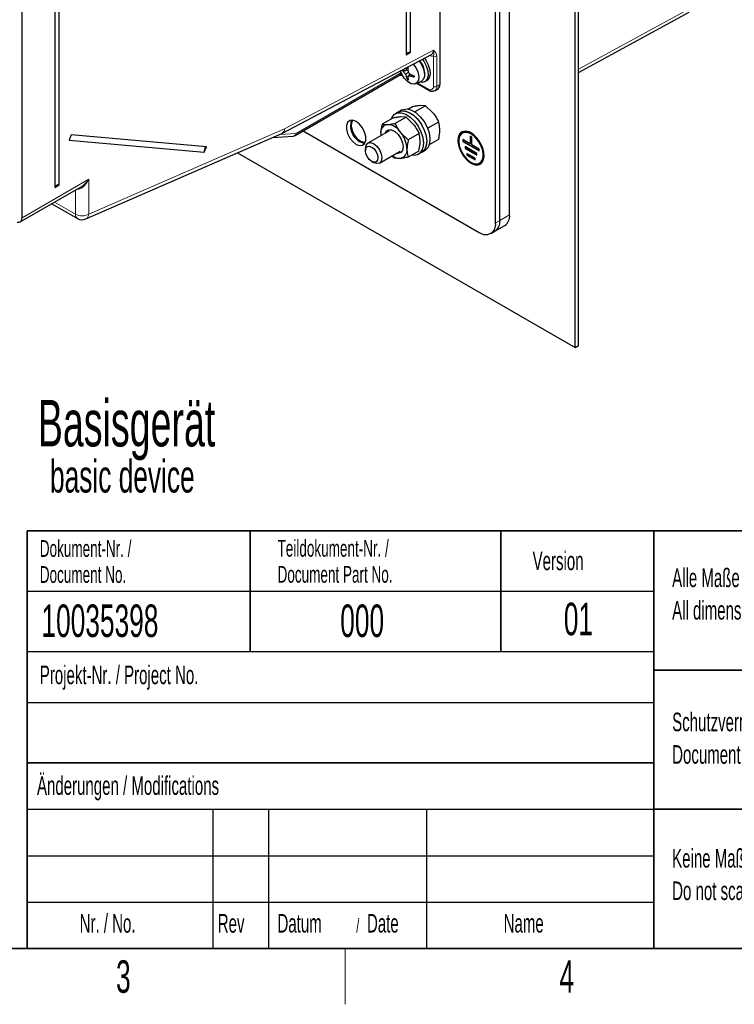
# Paper-space layout 'Blatt2' of a CAD drawing. Header units: millimetres. Extents: x 5 to 418, y 2 to 292.
# Tile 4 of 64: x 134 to 211, y 6 to 112. Entities that reach past the tile are written whole.
import ezdxf

# ---------------------------------------------------------------- set-up
doc = ezdxf.new("R2010")
doc.units = ezdxf.units.MM
doc.layers.add('SLD-0', color=7, linetype='Continuous')
doc.styles.add('SLDTEXTSTYLE0', font='TXT', dxfattribs={"width": 0.605})

# ---------------------------------------------------------------- blocks, each defined once
blk = doc.blocks.new('SW_NOTE_0_20')
at = {"layer": 'SLD-0', "color": 0, "attachment_point": 1, "style": 'SLDTEXTSTYLE0'}
for s, insert, char_height in [('Datum', (0, 2.58), 2), ('/', (8.48, 2.08), 1.5), ('Date', (9.64, 2.58), 2)]:
    blk.add_mtext(s, dxfattribs=dict(at, insert=insert, char_height=char_height))
blk = doc.blocks.new('SW_NOTE_0_21')
at = {"layer": 'SLD-0', "color": 0, "char_height": 2, "attachment_point": 1, "style": 'SLDTEXTSTYLE0'}
for s, insert in [('Alle Maße in Millimeter. /', (0, 2.58)), ('All dimensions in millimetres.', (0, -0.92))]:
    blk.add_mtext(s, dxfattribs=dict(at, insert=insert))
blk = doc.blocks.new('SW_NOTE_0_22')
at = {"layer": 'SLD-0', "color": 0, "char_height": 1.8, "attachment_point": 1, "style": 'SLDTEXTSTYLE0'}
for s, insert in [('Teildokument-Nr. /', (0, 2.32)), ('Document Part No.', (0, -0.48))]:
    blk.add_mtext(s, dxfattribs=dict(at, insert=insert))
blk = doc.blocks.new('SW_NOTE_0_23')
at = {"layer": 'SLD-0', "color": 0, "char_height": 1.8, "attachment_point": 1, "style": 'SLDTEXTSTYLE0'}
for s, insert in [('Dokument-Nr. /', (0, 2.32)), ('Document No.', (0, -0.48))]:
    blk.add_mtext(s, dxfattribs=dict(at, insert=insert))
blk = doc.blocks.new('SW_NOTE_0_24')
at = {"layer": 'SLD-0', "color": 0, "char_height": 2, "attachment_point": 1, "style": 'SLDTEXTSTYLE0'}
for s, insert in [('Keine Maße aus der Zeichnung abnehmen. /', (0, 2.58)), ('Do not scale.', (0, -0.92))]:
    blk.add_mtext(s, dxfattribs=dict(at, insert=insert))
blk = doc.blocks.new('SW_NOTE_0_25')
at = {"layer": 'SLD-0', "color": 0, "char_height": 2, "attachment_point": 1, "style": 'SLDTEXTSTYLE0'}
for s, insert in [('Schutzvermerk ISO 16016 beachten /', (0, 2.58)), ('Document control per ISO 16016', (0, -0.92))]:
    blk.add_mtext(s, dxfattribs=dict(at, insert=insert))
blk = doc.blocks.new('SW_NOTE_0_35')
at = {"layer": 'SLD-0', "color": 0, "attachment_point": 1, "style": 'SLDTEXTSTYLE0'}
for s, insert, char_height in [('Basisgerät', (0, 6.45), 5), ('basic device', (1.31, -0.02), 3.5)]:
    blk.add_mtext(s, dxfattribs=dict(at, insert=insert, char_height=char_height))

psp = doc.layouts.new('Blatt2')

# ---------------------------------------------------------------- linework, layer by layer
at = {"color": 7, "linetype": 'Continuous', "lineweight": 25}
for p, q in [((194.37, 76.94), (194.37, 223.91)), ((194.02, 76.73), (194.02, 223.71)), ((186.95, 91.02), (186.95, 217.58)), ((185.45, 90.15), (185.45, 216.72)), ((185.89, 90.41), (185.89, 216.97)), ((175.81, 207.07), (175.81, 108.27)), ((176.27, 108.53), (176.27, 207.34)), ((137.98, 179.31), (137.98, 93.98)), ((138.44, 94.25), (138.44, 179.58)), ((134.45, 90.72), (134.45, 178.5)), ((179.45, 114.25), (179.45, 105.06)), ((194.37, 106.35), (206.29, 112.87)), ((162.48, 99.82), (178.53, 108.29)), ((175.81, 108.27), (176.27, 108.53)), ((163.87, 99.57), (175.11, 106.06)), ((175.66, 106.56), (175.52, 106.45)), ((176.01, 106.58), (175.74, 106.54)), ((176.05, 106.36), (175.74, 106.19)), ((176.01, 106.84), (175.86, 106.8)), ((176.22, 106.22), (176.05, 106.01)), ((176.44, 106.09), (176.33, 105.98)), ((176.02, 105.93), (175.86, 105.87)), ((176.02, 105.63), (175.94, 105.59)), ((176.84, 105.15), (177.45, 105.44)), ((176.95, 105.2), (178.27, 104.44)), ((177.82, 105.37), (178.03, 105.49)), ((178.89, 104.4), (179.25, 104.61)), ((175.01, 102.12), (174.65, 101.91)), ((175.36, 102.32), (175.01, 102.12)), ((176.48, 102.66), (176.06, 102.41)), ((177.9, 102.78), (176.74, 102.12)), ((177.9, 102.78), (177.32, 102.79)), ((177.9, 102.78), (178.73, 101.98)), ((174.37, 101.45), (173.21, 100.78)), ((175.8, 101.55), (174.64, 100.88)), ((175.8, 101.55), (175.21, 101.57)), ((175.8, 101.55), (176.63, 100.73)), ((179.31, 101.02), (178.15, 100.35)), ((141.32, 90.58), (162.41, 99.79)), ((164.73, 100.07), (183.68, 89.13)), ((173.93, 100.05), (171.69, 98.76)), ((173.07, 99.77), (173.08, 99.56)), ((173.07, 99.77), (173.08, 99.56)), ((176.04, 99.1), (175.21, 99.91)), ((177.2, 99.77), (176.04, 99.1)), ((181.91, 99.87), (181.86, 99.84)), ((139.73, 99.65), (139.5, 99.06)), ((139.5, 99.06), (154.07, 97.76)), ((154.3, 98.35), (139.73, 99.65)), ((161.43, 99.36), (163.65, 99.51)), ((179.31, 99.14), (178.29, 98.55)), ((182.71, 98.67), (181.91, 99.13)), ((181.91, 99.13), (181.91, 98.93)), ((181.96, 98.96), (181.91, 98.93)), ((181.91, 98.93), (183.68, 97.91)), ((181.96, 99.1), (181.96, 98.96)), ((181.96, 98.96), (183.68, 97.97)), ((182.88, 99.39), (182.71, 99.49)), ((182.71, 99.49), (182.71, 98.67)), ((182.76, 98.71), (182.71, 98.67)), ((182.76, 99.46), (182.76, 98.71)), ((182.88, 98.57), (182.88, 99.39)), ((154.07, 97.76), (154.3, 98.35)), ((157.66, 97.72), (194.02, 76.73)), ((171.43, 98.18), (171.43, 97.94)), ((172.94, 96.59), (175.18, 97.88)), ((177.18, 97.9), (176.02, 97.23)), ((177.15, 97.58), (177.5, 97.79)), ((177.5, 97.79), (177.86, 97.99)), ((183.41, 97.65), (182.18, 98.37)), ((182.18, 98.37), (182.18, 98.16)), ((182.23, 98.19), (182.18, 98.16)), ((182.18, 98.16), (183.41, 97.45)), ((182.23, 98.34), (182.23, 98.19)), ((182.23, 98.19), (183.41, 97.51)), ((183.24, 97.14), (182.35, 97.65)), ((182.35, 97.65), (182.35, 97.45)), ((182.41, 97.62), (182.41, 97.48)), ((183.68, 98.11), (182.88, 98.57)), ((183.41, 97.45), (183.41, 97.65)), ((183.68, 97.91), (183.68, 98.11)), ((172.1, 96.78), (172.31, 96.65)), ((174.3, 97.38), (174.59, 97.13)), ((182.41, 97.48), (182.35, 97.45)), ((182.35, 97.45), (183.24, 96.94)), ((182.41, 97.48), (183.24, 97)), ((183.24, 96.94), (183.24, 97.14)), ((183.73, 96.59), (183.79, 96.62)), ((134.24, 90.26), (140.79, 94.04)), ((137.98, 93.98), (138.44, 94.25)), ((137.65, 92.23), (140.42, 90.63)), ((184.93, 89.01), (185.37, 89.26)), ((185.37, 89.26), (186.43, 89.88)), ((194.02, 76.73), (194.37, 76.94))]:
    psp.add_line(p, q, dxfattribs=at)
at = {"color": 7, "linetype": 'Continuous', "lineweight": 18}
for p, q in [((194.37, 106.7), (206.5, 113.33)), ((162.72, 100.3), (178.75, 108.75)), ((178.75, 104.86), (178.75, 108.13)), ((179.1, 108.13), (179.1, 104.86)), ((163.97, 99.8), (175.21, 106.29)), ((175.21, 106.29), (175.21, 106.48)), ((177.03, 105.24), (178.22, 104.55)), ((179.1, 104.86), (179.45, 105.06)), ((179.45, 105.39), (179.51, 105.42)), ((141.62, 91.09), (162.72, 100.3)), ((162.17, 99.68), (163.97, 99.8)), ((134.45, 90.72), (141.62, 94.86)), ((141.62, 94.86), (141.62, 91.09)), ((140.21, 91.09), (140.21, 93.71)), ((137.95, 92.4), (140.21, 91.09)), ((185.45, 90.15), (185.89, 90.41)), ((185.89, 90.41), (186.95, 91.02))]:
    psp.add_line(p, q, dxfattribs=at)
at = {"color": 7, "linetype": 'Continuous', "lineweight": 25, "flags": 128}
for points in [[(176.57, 107.25), (176.84, 106.9), (177.07, 106.42), (177.17, 105.94), (177.14, 105.53), (176.97, 105.24), (176.69, 105.1), (176.34, 105.15), (175.96, 105.37), (175.61, 105.73), (175.33, 106.18), (175.2, 106.53)], [(177.2, 107.58), (177.41, 107.3), (177.65, 106.84), (177.78, 106.37), (177.78, 105.94), (177.65, 105.62), (177.45, 105.44)], [(177.56, 107.77), (177.7, 107.57), (177.98, 107.06), (178.14, 106.54), (178.18, 106.05), (178.08, 105.65), (177.85, 105.39), (177.53, 105.28), (177.22, 105.33)], [(177.77, 107.89), (177.92, 107.69), (178.19, 107.19), (178.36, 106.66), (178.39, 106.17), (178.29, 105.77), (178.07, 105.51), (178.03, 105.49)], [(174.23, 101.36), (174.27, 101.48), (174.52, 101.82), (174.87, 102), (175.29, 102.01), (175.76, 101.86), (176.25, 101.55), (176.7, 101.11), (177.1, 100.56), (177.4, 99.96), (177.6, 99.34), (177.67, 98.74), (177.61, 98.23)], [(175.01, 102.12), (175.16, 102.18), (175.57, 102.23), (176.04, 102.1), (176.52, 101.82), (176.98, 101.39), (177.39, 100.86), (177.71, 100.27)], [(175.01, 102.12), (175.22, 102.2), (175.65, 102.22), (176.12, 102.06), (176.6, 101.75), (177.05, 101.31), (177.45, 100.77), (177.76, 100.16), (177.95, 99.54), (178.02, 98.95), (177.96, 98.43)], [(175.36, 102.32), (175.51, 102.39), (175.92, 102.43), (176.39, 102.31), (176.87, 102.02), (177.33, 101.6), (177.74, 101.07), (178.07, 100.47)], [(170.42, 101.07), (170.06, 101.21), (169.74, 101.18), (169.5, 100.99), (169.38, 100.66), (169.38, 100.24), (169.5, 99.77), (169.74, 99.3), (170.06, 98.91), (170.42, 98.62), (170.78, 98.49), (171.1, 98.52), (171.34, 98.7), (171.47, 99.03), (171.47, 99.46), (171.34, 99.93), (171.1, 100.39), (170.78, 100.79), (170.42, 101.07)], [(170.07, 101.21), (169.93, 100.95), (169.9, 100.56), (169.99, 100.1), (170.21, 99.65), (170.51, 99.26), (170.86, 98.98)], [(173.54, 99.82), (173.65, 100.03), (173.9, 100.2), (174.23, 100.19), (174.59, 100.01), (174.94, 99.69), (175.23, 99.26), (175.42, 98.79), (175.48, 98.34)], [(177.71, 100.27), (177.93, 99.64), (178.02, 99.05), (177.98, 98.51), (177.81, 98.09), (177.53, 97.8), (177.5, 97.79)], [(178.07, 100.47), (178.28, 99.85), (178.37, 99.25), (178.33, 98.72), (178.17, 98.29), (177.89, 98.01), (177.86, 97.99)], [(182.8, 96.58), (183.21, 96.41), (183.59, 96.41), (183.9, 96.56), (184.11, 96.86), (184.21, 97.28), (184.17, 97.78), (184.02, 98.32), (183.76, 98.86), (183.41, 99.33), (183.01, 99.71), (182.59, 99.95), (182.18, 100.04), (181.83, 99.97), (181.57, 99.74), (181.42, 99.37), (181.39, 98.91), (181.48, 98.38), (181.69, 97.84), (182, 97.33), (182.38, 96.9), (182.8, 96.58)], [(181.82, 99.96), (181.62, 99.77), (181.47, 99.41), (181.44, 98.94), (181.53, 98.41), (181.74, 97.87), (182.05, 97.36), (182.43, 96.93), (182.85, 96.61)], [(182.8, 96.68), (183.21, 96.52), (183.58, 96.53), (183.87, 96.7), (184.06, 97.01), (184.12, 97.45), (184.06, 97.96), (183.87, 98.5), (183.58, 99), (183.21, 99.44), (182.8, 99.75), (182.39, 99.91), (182.02, 99.9), (181.72, 99.73), (181.53, 99.42), (181.47, 98.98), (181.53, 98.47), (181.72, 97.93), (182.02, 97.43), (182.39, 97), (182.8, 96.68)], [(183.79, 96.62), (183.92, 96.73), (184.11, 97.05), (184.17, 97.48), (184.11, 97.99), (183.92, 98.53), (183.63, 99.03), (183.26, 99.47), (182.85, 99.78), (182.44, 99.94), (182.07, 99.93), (181.91, 99.87)], [(170.86, 98.98), (171.21, 98.85), (171.42, 98.86)], [(171.43, 98.18), (171.5, 98.54), (171.69, 98.76), (171.97, 98.81), (172.31, 98.7), (172.65, 98.42), (172.94, 98.04), (173.13, 97.59), (173.2, 97.16), (173.13, 96.81), (172.94, 96.59), (172.65, 96.54), (172.31, 96.65), (172.31, 96.65)], [(172.1, 96.78), (171.84, 96.98), (171.63, 97.28), (171.48, 97.61), (171.43, 97.94), (171.48, 98.21), (171.63, 98.37), (171.84, 98.42), (172.1, 98.33), (172.36, 98.12), (172.58, 97.83), (172.72, 97.49), (172.77, 97.16), (172.72, 96.9), (172.58, 96.73), (172.36, 96.69), (172.1, 96.78)], [(175.48, 98.34), (175.41, 97.97), (175.21, 97.72), (174.92, 97.64), (174.79, 97.66)], [(177.96, 98.43), (177.77, 98.03), (177.5, 97.79)], [(133.91, 90.23), (134.01, 90.22), (134.13, 90.22), (134.24, 90.26), (134.33, 90.33), (134.39, 90.44), (134.43, 90.57), (134.45, 90.72)]]:
    psp.add_lwpolyline(points, dxfattribs=at)
at = {"color": 7, "linetype": 'Continuous', "lineweight": 18, "flags": 128}
psp.add_lwpolyline([(175.27, 106.31), (175.25, 106.31), (175.21, 106.29)], dxfattribs=at)
at = {"color": 7, "linetype": 'Continuous', "lineweight": 25}
for centre, radius, start, end in [((176.22, 108.09), 0.446, 83.4693, 156.5253), ((176.04, 106.35), 1.75, 357.511, 45.9205), ((176.71, 107.73), 1.75, 219.6399, 227.245), ((177, 108.5), 2.4, 229.9352, 232.1128), ((176.5, 109.49), 3.05, 251.3012, 255.6687), ((177.58, 108), 2.58, 217.0027, 224.5729), ((177.96, 105.73), 2.36, 153.1856, 160.0407), ((178.23, 106.87), 2.58, 195.428, 202.9976), ((178.62, 106.25), 2.82, 166.9872, 168.8169), ((181.54, 106.11), 5.58, 171.2214, 173.766), ((180.65, 107.25), 4.69, 186.4644, 190.8585), ((179.11, 109.91), 4.69, 229.1423, 233.5366), ((178.62, 111.35), 5.7, 246.2559, 249.8843), ((177.54, 106.25), 1.73, 192.7186, 202.3785), ((177.14, 107.55), 2.3, 238.5713, 241.4341), ((178.98, 105.19), 3.05, 164.3376, 168.7058), ((178.13, 106.08), 2.15, 187.7202, 194.6615), ((176.46, 108.34), 2.36, 259.9654, 266.8194), ((177.27, 108.75), 2.93, 251.2456, 258.0342), ((180.63, 105.95), 3.97, 179.1722, 180.8278), ((178.97, 105.01), 0.485, 304.4306, 6.8811), ((171.71, 100.59), 1.89, 160.8211, 259.1735), ((173.93, 99.9), 0.868, 98.8915, 188.4603), ((173.65, 98.9), 1.86, 33.105, 85.5306), ((162.01, 100.71), 1, 293.5795, 297.7928), ((172.86, 97.98), 3.05, 2.0632, 39.3833), ((163.62, 100), 0.5, 273.6653, 299.9973), ((154.62, 97.89), 0.565, 124.6078, 192.9807), ((175.04, 97.96), 0.868, 278.8915, 8.4602), ((176.68, 98.41), 0.947, 256.9486, 349.0286), ((175.17, 98.46), 1.36, 231.8258, 270.2493), ((183.44, 97.41), 0.992, 233.7343, 292.9345), ((138.39, 93.81), 0.446, 83.4694, 156.5252), ((140.92, 91.5), 1, 240.0027, 293.5795), ((184.37, 89.98), 1.09, 230.7967, 9.2141), ((184.67, 90.27), 1.23, 304.8528, 6.4593), ((185.73, 90.88), 1.23, 304.8528, 6.4593)]:
    psp.add_arc(centre, radius, start, end, dxfattribs=at)
at = {"color": 7, "linetype": 'Continuous', "lineweight": 18}
for centre, radius, start, end in [((178.92, 108.48), 0.384, 242.61, 297.39), ((174.97, 106.26), 0.241, 304.24, 7.0716), ((178.42, 104.81), 0.328, 230.7966, 9.2139), ((178.34, 104.54), 0.126, 174.3783, 234.2974), ((178.92, 105.2), 0.384, 242.61, 297.39), ((178.6, 104.81), 0.504, 305.888, 5.6034), ((162.14, 100.31), 0.583, 298.2443, 359.4798), ((162.2, 100.27), 0.525, 302.6366, 3.7313), ((163.6, 99.89), 0.384, 277.8642, 347.173), ((163.73, 99.77), 0.241, 304.24, 7.0716), ((140.92, 92.46), 1.54, 242.6093, 297.3904), ((140.69, 91.04), 0.486, 173.2411, 235.4466), ((141.04, 91.1), 0.583, 298.2434, 359.4809)]:
    psp.add_arc(centre, radius, start, end, dxfattribs=at)
for centre, major_axis, ratio, start_param, end_param in [((178.22, 109.26), (-0.62, 1.08), 0.577381, 2.486885, 3.000721), ((178.04, 109.16), (-0.507, 0.863), 0.571096, 3.114986, 3.923159), ((140.92, 95.27), (0.68, 1.45), 0.51034, 3.284309, 4.668094), ((140.92, 95.27), (0.91, 1.31), 0.510341, 3.971271, 4.75675)]:
    psp.add_ellipse(centre, major_axis=major_axis, ratio=ratio, start_param=start_param, end_param=end_param, dxfattribs=at)
for points, knots in [([(178.75, 108.75), (178.75, 108.75), (178.77, 108.73), (178.83, 108.68), (178.93, 108.59), (179.02, 108.46), (179.09, 108.32), (179.1, 108.2), (179.1, 108.13)], [0, 0, 0, 0, 0.003401, 0.10197, 0.393973, 0.584252, 0.778403, 1, 1, 1, 1]), ([(178.75, 108.13), (178.76, 108.17), (178.8, 108.29), (178.81, 108.45), (178.79, 108.61), (178.76, 108.71), (178.75, 108.74), (178.75, 108.74), (178.75, 108.75), (178.75, 108.75)], [0, 0, 0, 0, 0.183082, 0.558459, 0.882819, 0.968038, 0.991133, 0.995755, 1, 1, 1, 1]), ([(175.09, 106.06), (175.17, 106.07), (175.27, 106.09), (175.36, 106.1), (175.37, 106.1)], [0, 0, 0, 0, 0.840507, 1, 1, 1, 1])]:
    psp.add_open_spline(points, degree=3, knots=knots, dxfattribs=at)
at = {"color": 7, "linetype": 'Continuous', "lineweight": 25}
for points, knots in [([(175.1, 106.06), (175.1, 106.06), (175.19, 106.07), (175.3, 106.07), (175.39, 106.05), (175.41, 106.04)], [0, 0, 0, 0, 0.058588, 0.826061, 1, 1, 1, 1]), ([(178.27, 104.44), (178.33, 104.41), (178.47, 104.34), (178.69, 104.31), (178.83, 104.38), (178.89, 104.41)], [0, 0, 0, 0, 0.28358, 0.680917, 1, 1, 1, 1]), ([(177.32, 102.79), (177.3, 102.79), (177.17, 102.78), (176.9, 102.74), (176.62, 102.69), (176.48, 102.66)], [0, 0, 0, 0, 0.070048, 0.530762, 1, 1, 1, 1]), ([(178.73, 101.98), (178.75, 101.96), (178.87, 101.8), (179.08, 101.48), (179.23, 101.18), (179.31, 101.02)], [0, 0, 0, 0, 0.070048, 0.530762, 1, 1, 1, 1]), ([(173.21, 100.78), (173.19, 100.7), (173.15, 100.49), (173.09, 100.14), (173.08, 99.89), (173.07, 99.77)], [0, 0, 0, 0, 0.226601, 0.610821, 1, 1, 1, 1]), ([(173.21, 100.78), (173.29, 100.77), (173.45, 100.74), (173.68, 100.75), (173.8, 100.75)], [0, 0, 0, 0, 0.495458, 1, 1, 1, 1]), ([(173.8, 100.75), (173.81, 100.75), (173.94, 100.76), (174.21, 100.8), (174.49, 100.85), (174.64, 100.88)], [0, 0, 0, 0, 0.070048, 0.530764, 1, 1, 1, 1]), ([(175.21, 101.57), (175.19, 101.57), (175.07, 101.56), (174.8, 101.53), (174.51, 101.47), (174.37, 101.45)], [0, 0, 0, 0, 0.070047, 0.530763, 1, 1, 1, 1]), ([(175.21, 99.91), (175.19, 99.94), (175.07, 100.1), (174.86, 100.41), (174.71, 100.72), (174.64, 100.88)], [0, 0, 0, 0, 0.070047, 0.530763, 1, 1, 1, 1]), ([(179.44, 100.15), (179.42, 100.39), (179.4, 100.7), (179.33, 100.96), (179.31, 101.02)], [0, 0, 0, 0, 0.773098, 1, 1, 1, 1]), ([(176.63, 100.73), (176.64, 100.71), (176.77, 100.55), (176.98, 100.23), (177.13, 99.93), (177.2, 99.77)], [0, 0, 0, 0, 0.070047, 0.530762, 1, 1, 1, 1]), ([(177.32, 98.91), (177.3, 99.14), (177.29, 99.45), (177.22, 99.71), (177.2, 99.77)], [0, 0, 0, 0, 0.773098, 1, 1, 1, 1]), ([(179.31, 99.14), (179.36, 99.4), (179.43, 99.75), (179.44, 100.08), (179.44, 100.15)], [0, 0, 0, 0, 0.755634, 1, 1, 1, 1]), ([(176.04, 99.1), (176.02, 99.02), (175.94, 98.67), (175.92, 98.34), (175.9, 98.09)], [0, 0, 0, 0, 0.226902, 1, 1, 1, 1]), ([(177.18, 97.9), (177.23, 98.16), (177.3, 98.51), (177.31, 98.83), (177.32, 98.91)], [0, 0, 0, 0, 0.755634, 1, 1, 1, 1]), ([(175.9, 98.09), (175.9, 98.01), (175.9, 97.7), (175.97, 97.43), (176.02, 97.23)], [0, 0, 0, 0, 0.244366, 1, 1, 1, 1]), ([(175.18, 97.11), (175.16, 97.1), (174.92, 97.09), (174.75, 97.11), (174.59, 97.13)], [0, 0, 0, 0, 0.070185, 1, 1, 1, 1]), ([(176.02, 97.23), (175.87, 97.2), (175.56, 97.14), (175.31, 97.12), (175.18, 97.11)], [0, 0, 0, 0, 0.4954567, 1, 1, 1, 1])]:
    psp.add_open_spline(points, degree=3, knots=knots, dxfattribs=at)
at = {"layer": 'SLD-0', "lineweight": 35}
for p, q in [((135, 57), (408, 57)), ((135, 57), (135, 12)), ((159, 57), (159, 44)), ((186, 57), (186, 44)), ((202.5, 57), (202.5, 12)), ((202.5, 42), (259, 42)), ((135, 32), (202.5, 32)), ((202.5, 27), (259, 27)), ((26, 12), (408, 12)), ((135, 12), (408, 12))]:
    psp.add_line(p, q, dxfattribs=at)
at = {"layer": 'SLD-0'}
for p, q in [((135, 50.5), (202.5, 50.5)), ((135, 38.5), (202.5, 38.5)), ((135, 27), (202.5, 27)), ((155, 27), (155, 12)), ((161, 27), (161, 12)), ((178, 27), (178, 12)), ((135, 22), (202.5, 22)), ((135, 17), (202.5, 17))]:
    psp.add_line(p, q, dxfattribs=at)
at = {"layer": 'SLD-0', "lineweight": 25}
psp.add_line((135, 44), (202.5, 44), dxfattribs=at)
at = {"layer": 'SLD-0', "lineweight": 18}
psp.add_line((169.25, 6), (169.25, 12), dxfattribs=at)

# ---------------------------------------------------------------- block references
at = {"layer": 'SLD-0'}
for name, p in [('SW_NOTE_0_35', (136.14, 64.64)), ('SW_NOTE_0_23', (136.35, 53.67)), ('SW_NOTE_0_22', (161.96, 53.69)), ('SW_NOTE_0_21', (204.46, 50.36)), ('SW_NOTE_0_25', (204.46, 34.83)), ('SW_NOTE_0_24', (204.46, 20.15)), ('SW_NOTE_0_20', (161.95, 13.15))]:
    psp.add_blockref(name, p, dxfattribs=at)

# ---------------------------------------------------------------- texts
at = {"layer": 'SLD-0', "style": 'SLDTEXTSTYLE0'}
for s, insert, char_height, attachment_point in [('Version', (189.43, 54.76), 2, 1), ('10035398', (136.53, 49.06), 3.5, 1), ('000', (168.71, 49.06), 3.5, 1), ('01', (194.37, 49.25), 3.5, 2), ('Projekt-Nr. / Project No.', (136.35, 42.48), 2, 1), ('Änderungen / Modifications', (136.05, 30.56), 2, 1), ('Nr. / No.', (140.64, 15.72), 2, 1), ('Rev', (155.52, 15.72), 2, 1), ('Name', (186.31, 15.73), 2, 1), ('3', (145.35, 10.74), 3.5, 2), ('4', (193.1, 10.74), 3.5, 2)]:
    psp.add_mtext(s, dxfattribs=dict(at, insert=insert, char_height=char_height, attachment_point=attachment_point))

doc.saveas('drawing.dxf')
